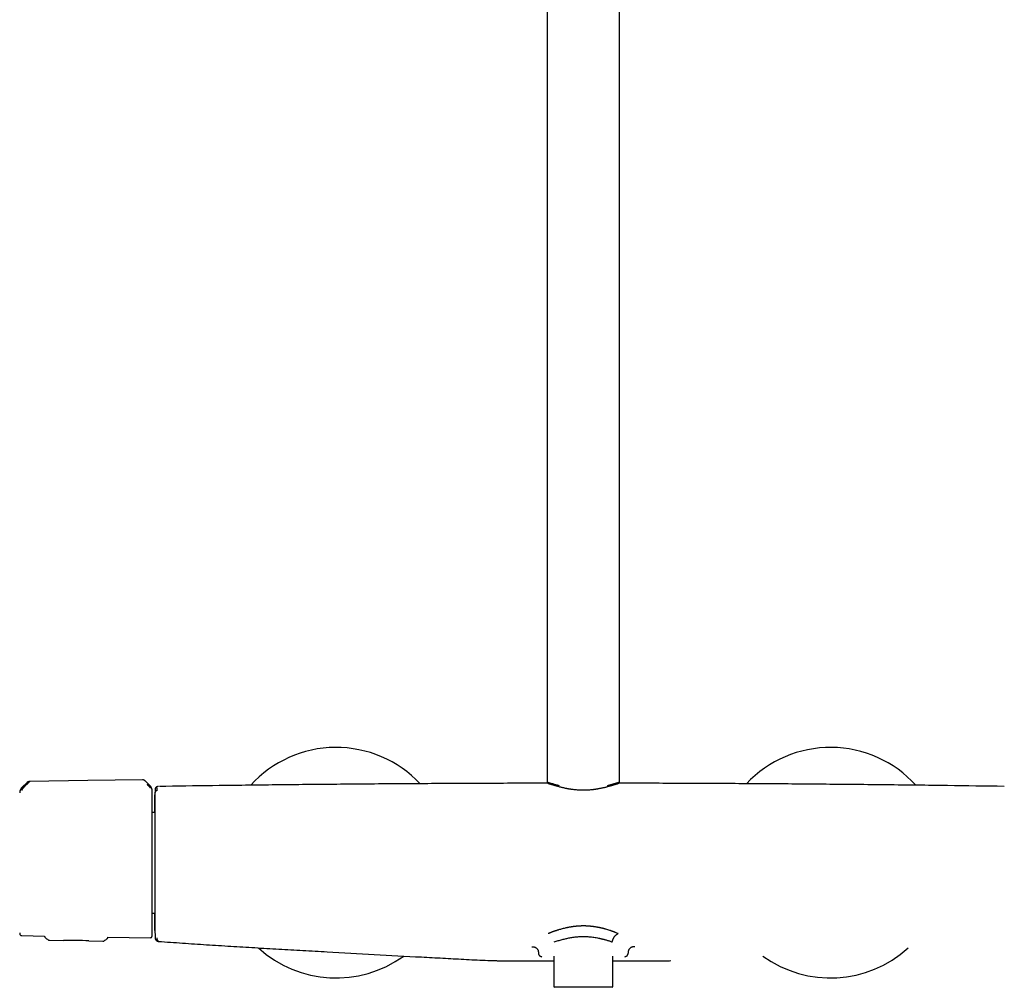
# Model space of a CAD drawing. Header units: millimetres. Extents: x 8 to 1795, y 12 to 2712.
# Tile 14 of 24: x 741 to 1040, y 1474 to 1768. Entities that reach past the tile are written whole.
import ezdxf

# ---------------------------------------------------------------- set-up
doc = ezdxf.new("R2010")
doc.units = ezdxf.units.MM

msp = doc.modelspace()

# ---------------------------------------------------------------- linework, layer by layer
at = {"color": 7, "linetype": 'Continuous', "lineweight": 30}
for p, q in [((901.47, 2018.04), (901.47, 1536.15)), ((923.37, 1536.15), (923.37, 2018.04)), ((743.61, 1536.02), (743.56, 1535.98)), ((744.36, 1536.29), (744.36, 1536.29)), ((779.57, 1536.36), (779.5, 1536.43)), ((780.87, 1535.08), (779.56, 1536.37)), ((779.56, 1536.37), (779.56, 1536.36)), ((743.52, 1535.94), (742.11, 1534.54)), ((742.12, 1534.54), (742.12, 1534.53)), ((742.8, 1534.73), (742.95, 1534.88)), ((743.51, 1535.94), (743.51, 1535.93)), ((743.52, 1535.94), (743.51, 1535.94)), ((781.59, 1533.38), (781.59, 1533.39)), ((782.47, 1533.92), (782.43, 1532.21)), ((782.47, 1534.01), (782.47, 1534.01)), ((782.98, 1533.48), (783.03, 1533.48)), ((783.47, 1534.78), (783.28, 1534.76)), ((919.61, 1534.72), (919.59, 1534.72)), ((782.4, 1526.91), (781.59, 1526.91)), ((781.59, 1496.32), (782.39, 1496.32)), ((742.01, 1489.48), (748.93, 1489.37)), ((748.93, 1489.37), (748.93, 1489.32)), ((748.93, 1489.32), (748.93, 1489.26)), ((748.93, 1489.32), (748.93, 1489.32)), ((767.93, 1488.59), (767.97, 1488.63)), ((768.14, 1489.07), (768.13, 1488.98)), ((768.13, 1488.98), (768.13, 1489)), ((768.14, 1489.07), (781.1, 1488.87)), ((782.43, 1491.02), (782.47, 1489.34)), ((782.47, 1489.11), (782.48, 1489.07)), ((750.43, 1488.07), (754.66, 1488.06)), ((750.43, 1488.07), (750.43, 1488.07)), ((762.36, 1487.93), (766.59, 1487.79)), ((766.59, 1487.79), (766.6, 1487.79)), ((783.35, 1487.76), (783.48, 1487.74)), ((899.68, 1483), (899.81, 1483.14)), ((903.44, 1483.25), (903.44, 1473.99)), ((921.4, 1473.99), (921.4, 1483.25)), ((925.02, 1483.14), (925.15, 1483)), ((903.44, 1473.99), (903.64, 1473.79)), ((903.44, 1473.99), (921.4, 1473.99)), ((921.2, 1473.79), (903.64, 1473.79)), ((921.2, 1473.79), (921.4, 1473.99))]:
    msp.add_line(p, q, dxfattribs=at)
at = {"color": 7, "linetype": 'Continuous', "lineweight": 30, "flags": 128}
for points in [[(778.62, 1536.81), (762.02, 1536.55), (744.36, 1536.29)], [(782.47, 1533.92), (782.47, 1533.89), (782.47, 1533.85), (782.47, 1533.8), (782.47, 1533.74), (782.47, 1533.65), (782.47, 1533.61), (782.47, 1533.58), (782.47, 1533.54), (782.47, 1533.49), (782.47, 1533.45), (782.47, 1533.4), (782.47, 1533.34), (782.47, 1533.28), (782.47, 1533.22), (782.47, 1533.15), (782.47, 1533.08), (782.47, 1533), (782.47, 1533), (782.47, 1532.99), (782.47, 1532.99), (782.47, 1532.99), (782.47, 1532.99), (782.47, 1532.99), (782.47, 1532.99), (782.47, 1532.99), (782.47, 1532.99), (782.47, 1532.99)], [(782.43, 1532.21), (782.43, 1532.21), (782.43, 1532.2), (782.43, 1532.2), (782.43, 1532.2), (782.43, 1532.19), (782.43, 1532.19), (782.43, 1532.17), (782.43, 1532.15), (782.43, 1532.12), (782.43, 1532.09), (782.43, 1532.07), (782.43, 1532.06), (782.43, 1532.04), (782.43, 1532.03), (782.43, 1531.92), (782.43, 1531.8), (782.43, 1531.66), (782.43, 1531.5), (782.43, 1531.32), (782.43, 1531), (782.43, 1530.82), (782.43, 1530.73), (782.43, 1530.71), (782.43, 1530.7), (782.43, 1530.7), (782.43, 1530.7), (782.43, 1530.7), (782.43, 1530.7), (782.43, 1530.7), (782.43, 1530.7), (782.43, 1530.68), (782.43, 1530.64), (782.43, 1530.59), (782.43, 1530.52), (782.43, 1530.43), (782.43, 1530.33), (782.43, 1530.21), (782.43, 1530.08), (782.43, 1529.92), (782.43, 1529.73), (782.43, 1529.6), (782.43, 1529.51), (782.43, 1529.44), (782.43, 1529.36), (782.43, 1529.29), (782.43, 1529.21), (782.43, 1528.92), (782.43, 1528.61), (782.43, 1528.27), (782.43, 1528.05), (782.43, 1527.82), (782.43, 1527.58), (782.43, 1527.34), (782.43, 1527.04), (782.43, 1526.76), (782.43, 1526.51), (782.43, 1526.29), (782.43, 1526.09), (782.43, 1525.92), (782.43, 1525.7), (782.43, 1525.45), (782.43, 1525.19), (782.43, 1524.9), (782.43, 1524.59), (782.43, 1524.29), (782.43, 1523.49), (782.43, 1522.66), (782.43, 1522.16), (782.43, 1521.64), (782.43, 1521.19), (782.43, 1520.7), (782.43, 1520.18), (782.43, 1519.62), (782.43, 1519.39), (782.43, 1519.15), (782.43, 1518.91), (782.43, 1518.66), (782.43, 1518.41), (782.43, 1518.25), (782.43, 1517.97), (782.43, 1517.67), (782.43, 1517.35), (782.43, 1516.88), (782.43, 1516.36), (782.43, 1515.8), (782.43, 1515.19), (782.43, 1514.68), (782.43, 1514.19), (782.43, 1513.73), (782.43, 1513.3), (782.43, 1512.9), (782.43, 1512.49), (782.43, 1512.13), (782.43, 1512.04), (782.43, 1511.95), (782.43, 1511.87), (782.43, 1511.78), (782.43, 1511.71), (782.43, 1511.63), (782.43, 1510.73), (782.43, 1509.84), (782.43, 1508.95), (782.43, 1508.07), (782.43, 1507.19), (782.43, 1506.84), (782.43, 1506.49), (782.43, 1506.15), (782.43, 1505.81), (782.43, 1505.47), (782.43, 1505.4), (782.43, 1505.33), (782.43, 1505.26), (782.43, 1505.19), (782.43, 1505.12), (782.43, 1505.11), (782.43, 1505.08), (782.43, 1505.02), (782.43, 1504.92), (782.43, 1504.77), (782.43, 1504.57), (782.43, 1504.33), (782.43, 1504.05), (782.43, 1503.72), (782.43, 1503.58), (782.43, 1503.43), (782.43, 1503.28), (782.43, 1503.12), (782.43, 1502.96), (782.43, 1502.88), (782.43, 1501.98), (782.43, 1501.19), (782.43, 1500.41), (782.43, 1499.71), (782.43, 1499.03), (782.43, 1498.36), (782.43, 1497.71), (782.43, 1497.07), (782.43, 1497.03), (782.43, 1496.98), (782.43, 1496.93), (782.43, 1496.88), (782.43, 1496.82), (782.43, 1496.76), (782.43, 1496.7), (782.43, 1496.51), (782.43, 1496.3), (782.43, 1496.13), (782.43, 1495.95), (782.43, 1495.77), (782.43, 1495.58), (782.43, 1495.43), (782.43, 1495.11), (782.43, 1494.82), (782.43, 1494.57), (782.43, 1494.34), (782.43, 1494.19), (782.43, 1494.04), (782.43, 1493.87), (782.43, 1493.69), (782.43, 1493.5), (782.43, 1493.31), (782.43, 1493.11), (782.43, 1492.91), (782.43, 1492.74), (782.43, 1492.6), (782.43, 1492.48), (782.43, 1492.38), (782.43, 1492.29), (782.43, 1492.2), (782.43, 1492.09), (782.43, 1491.98), (782.43, 1491.89), (782.43, 1491.8), (782.43, 1491.71), (782.43, 1491.63), (782.43, 1491.54), (782.43, 1491.47), (782.43, 1491.41), (782.43, 1491.39), (782.43, 1491.37), (782.43, 1491.36), (782.43, 1491.34), (782.43, 1491.33), (782.43, 1491.3), (782.43, 1491.26), (782.43, 1491.21), (782.43, 1491.17), (782.43, 1491.12), (782.43, 1491.09), (782.43, 1491.05), (782.43, 1491.03), (782.43, 1491.02)]]:
    msp.add_lwpolyline(points, dxfattribs=at)
at = {"color": 7, "linetype": 'Continuous', "lineweight": 30}
for centre, radius, start, end in [((837.42, 1511.64), 35, 43.2439, 137.7746), ((987.42, 1511.64), 35, 42.2277, 136.753), ((743.85, 1490.43), 2.48, 181.2169, 190.5381), ((754.15, 1238.06), 250, 88.1172, 89.8829), ((837.42, 1511.64), 35, 227.6396, 305.9151), ((987.42, 1511.64), 35, 234.085, 312.3604)]:
    msp.add_arc(centre, radius, start, end, dxfattribs=at)
for points, knots in [([(744.36, 1536.28), (744.35, 1536.27), (744.33, 1536.25), (744.3, 1536.22), (744.25, 1536.17), (744.19, 1536.12), (744.14, 1536.07), (744.1, 1536.02), (744.05, 1535.97), (743.99, 1535.92), (743.94, 1535.86), (743.87, 1535.8), (743.8, 1535.73), (743.71, 1535.64), (743.64, 1535.56), (743.58, 1535.51), (743.55, 1535.48), (743.52, 1535.45), (743.49, 1535.42), (743.46, 1535.39), (743.43, 1535.36), (743.36, 1535.29), (743.27, 1535.2), (743.16, 1535.09), (743.08, 1535.01), (743.02, 1534.95), (742.99, 1534.92), (742.97, 1534.9), (742.96, 1534.89), (742.95, 1534.88), (742.95, 1534.88), (742.95, 1534.88), (742.95, 1534.88)], [0, 0, 0, 0, 0.051373, 0.105665, 0.163102, 0.223828, 0.260047, 0.297372, 0.335805, 0.375343, 0.415981, 0.457712, 0.500527, 0.55796, 0.625151, 0.641553, 0.65843, 0.675777, 0.69359, 0.711864, 0.730595, 0.749776, 0.826538, 0.888784, 0.93693, 0.964012, 0.983495, 0.995471, 0.998664, 0.999564, 0.99984, 1, 1, 1, 1]), ([(744.36, 1536.29), (744.28, 1536.28), (744.13, 1536.27), (743.91, 1536.21), (743.74, 1536.12), (743.64, 1536.05), (743.61, 1536.02), (743.61, 1536.02)], [0, 0, 0, 0, 0.2750784, 0.5584969, 0.8493863, 0.9982362, 1, 1, 1, 1]), ([(779.48, 1536.45), (779.45, 1536.47), (779.4, 1536.51), (779.33, 1536.57), (779.26, 1536.61), (779.19, 1536.66), (779.09, 1536.71), (778.98, 1536.75), (778.86, 1536.78), (778.75, 1536.8), (778.66, 1536.81), (778.62, 1536.81)], [0, 0, 0, 0, 0.130269, 0.223369, 0.288012, 0.373142, 0.487691, 0.630329, 0.740715, 0.863594, 1, 1, 1, 1]), ([(779.5, 1536.42), (779.44, 1536.47), (779.33, 1536.58), (779.15, 1536.68), (778.99, 1536.74), (778.87, 1536.78), (778.74, 1536.8), (778.66, 1536.8), (778.62, 1536.8)], [0, 0, 0, 0, 0.218248, 0.487083, 0.617311, 0.745462, 0.872554, 1, 1, 1, 1]), ([(901.47, 1536.15), (901.47, 1536.11), (901.48, 1536.03), (901.53, 1535.93), (901.59, 1535.85), (901.65, 1535.8), (901.7, 1535.77), (901.72, 1535.76), (901.74, 1535.75), (901.76, 1535.74), (901.78, 1535.73), (901.83, 1535.71), (901.88, 1535.69), (901.94, 1535.67), (902.01, 1535.65), (902.09, 1535.63), (902.19, 1535.59), (902.31, 1535.56), (902.47, 1535.51), (902.65, 1535.46), (902.87, 1535.4), (903.12, 1535.32), (903.39, 1535.25), (903.68, 1535.16), (904, 1535.06), (904.37, 1534.95), (904.78, 1534.83), (905.08, 1534.75), (905.23, 1534.71)], [0, 0, 0, 0, 0.027194, 0.051421, 0.072418, 0.091699, 0.107197, 0.119265, 0.130521, 0.14223, 0.154392, 0.184866, 0.217896, 0.249566, 0.283222, 0.318831, 0.357441, 0.401797, 0.450487, 0.503541, 0.561015, 0.623002, 0.67797, 0.735887, 0.796928, 0.861249, 0.928944, 1, 1, 1, 1]), ([(901.47, 1536.15), (901.47, 1536.14), (901.47, 1536.13), (901.51, 1536.11), (901.58, 1536.08), (901.68, 1536.05), (901.81, 1536.01), (901.98, 1535.96), (902.15, 1535.9), (902.29, 1535.86), (902.37, 1535.84), (902.47, 1535.81), (902.56, 1535.78), (902.67, 1535.75), (902.78, 1535.72), (902.95, 1535.67), (903.21, 1535.59), (903.59, 1535.49), (904.02, 1535.37), (904.51, 1535.24), (904.87, 1535.15), (905.06, 1535.1)], [0, 0, 0, 0, 0.05376, 0.116015, 0.175366, 0.231818, 0.299237, 0.36855, 0.439774, 0.464194, 0.488833, 0.513692, 0.538771, 0.564071, 0.589592, 0.615334, 0.683876, 0.756607, 0.833534, 0.914664, 1, 1, 1, 1]), ([(919.59, 1534.71), (919.69, 1534.74), (919.89, 1534.79), (920.18, 1534.87), (920.45, 1534.95), (920.7, 1535.02), (920.93, 1535.09), (921.16, 1535.16), (921.36, 1535.22), (921.56, 1535.28), (921.74, 1535.33), (921.91, 1535.38), (922.06, 1535.42), (922.19, 1535.46), (922.3, 1535.5), (922.41, 1535.53), (922.51, 1535.56), (922.61, 1535.59), (922.71, 1535.62), (922.81, 1535.65), (922.89, 1535.68), (922.96, 1535.7), (923.02, 1535.72), (923.06, 1535.74), (923.1, 1535.76), (923.16, 1535.79), (923.21, 1535.83), (923.24, 1535.86), (923.26, 1535.88), (923.29, 1535.91), (923.32, 1535.96), (923.34, 1536.01), (923.36, 1536.07), (923.36, 1536.12), (923.37, 1536.15)], [0, 0, 0, 0, 0.043673, 0.092943, 0.138748, 0.181224, 0.220472, 0.267102, 0.308414, 0.344456, 0.388714, 0.429406, 0.466513, 0.501097, 0.535538, 0.564671, 0.597172, 0.633584, 0.673943, 0.717274, 0.758026, 0.795267, 0.828967, 0.859142, 0.881396, 0.90703, 0.936316, 0.941636, 0.948576, 0.957825, 0.966325, 0.976176, 0.98739, 1, 1, 1, 1]), ([(919.77, 1535.1), (919.95, 1535.14), (920.29, 1535.23), (920.75, 1535.35), (921.08, 1535.44), (921.29, 1535.5), (921.41, 1535.53), (921.53, 1535.57), (921.64, 1535.6), (921.74, 1535.63), (921.84, 1535.66), (922, 1535.7), (922.19, 1535.76), (922.41, 1535.82), (922.61, 1535.88), (922.78, 1535.93), (922.93, 1535.98), (923.06, 1536.02), (923.17, 1536.05), (923.26, 1536.09), (923.33, 1536.11), (923.37, 1536.13), (923.37, 1536.14), (923.37, 1536.15)], [0, 0, 0, 0, 0.079718, 0.155672, 0.227866, 0.251334, 0.274376, 0.296992, 0.319183, 0.340949, 0.36229, 0.383206, 0.441016, 0.497737, 0.553373, 0.607932, 0.66142, 0.713846, 0.765216, 0.828684, 0.895888, 0.966833, 1, 1, 1, 1]), ([(742.1, 1534.54), (742.05, 1534.48), (741.94, 1534.37), (741.8, 1534.18), (741.67, 1533.98), (741.57, 1533.76), (741.49, 1533.54), (741.42, 1533.3), (741.38, 1533.07), (741.38, 1532.91), (741.37, 1532.84)], [0, 0, 0, 0, 0.122985, 0.247681, 0.373545, 0.5, 0.626456, 0.752319, 0.877015, 1, 1, 1, 1]), ([(742.12, 1534.53), (742.11, 1534.52), (742.09, 1534.5), (742.05, 1534.46), (741.98, 1534.39), (741.89, 1534.29), (741.79, 1534.16), (741.7, 1534.02), (741.62, 1533.86), (741.55, 1533.7), (741.5, 1533.54), (741.46, 1533.4), (741.43, 1533.28), (741.42, 1533.2), (741.42, 1533.15), (741.41, 1533.12), (741.41, 1533.11)], [0, 0, 0, 0, 0.0075393, 0.0326022, 0.0741798, 0.1249292, 0.188679, 0.2655647, 0.3319143, 0.4056341, 0.4860449, 0.5739841, 0.669568, 0.7723255, 0.8825374, 1, 1, 1, 1]), ([(742.8, 1534.73), (742.78, 1534.71), (742.73, 1534.66), (742.67, 1534.6), (742.62, 1534.55), (742.57, 1534.5), (742.53, 1534.45), (742.5, 1534.42), (742.44, 1534.35), (742.36, 1534.26), (742.27, 1534.15), (742.19, 1534.05), (742.14, 1533.97), (742.1, 1533.91), (742.08, 1533.86), (742.06, 1533.82), (742.05, 1533.79), (742.04, 1533.75), (742.02, 1533.71), (742.01, 1533.66), (742.01, 1533.63), (742.01, 1533.61), (742.01, 1533.61)], [0, 0, 0, 0, 0.050045, 0.095553, 0.136383, 0.17242, 0.203582, 0.229806, 0.251048, 0.341132, 0.424232, 0.500467, 0.559068, 0.620038, 0.651467, 0.683568, 0.716366, 0.749871, 0.805208, 0.865749, 0.930959, 1, 1, 1, 1]), ([(742.54, 1534.95), (742.54, 1534.95), (742.55, 1534.94), (742.59, 1534.92), (742.62, 1534.9), (742.66, 1534.87), (742.7, 1534.83), (742.75, 1534.78), (742.78, 1534.75), (742.8, 1534.73)], [0, 0, 0, 0, 0.266598, 0.401522, 0.532956, 0.658345, 0.776518, 0.888742, 1, 1, 1, 1]), ([(780.13, 1535.31), (780.14, 1535.33), (780.18, 1535.36), (780.23, 1535.41), (780.27, 1535.45), (780.31, 1535.48), (780.34, 1535.5), (780.38, 1535.53), (780.39, 1535.53), (780.4, 1535.53)], [0, 0, 0, 0, 0.1116996, 0.2243535, 0.3427722, 0.4681768, 0.5994249, 0.7340326, 1, 1, 1, 1]), ([(781.1, 1534.22), (781.1, 1534.23), (781.1, 1534.24), (781.09, 1534.28), (781.07, 1534.32), (781.04, 1534.36), (781.01, 1534.41), (780.97, 1534.45), (780.93, 1534.5), (780.87, 1534.57), (780.8, 1534.64), (780.73, 1534.71), (780.65, 1534.79), (780.57, 1534.87), (780.5, 1534.94), (780.45, 1534.99), (780.42, 1535.02), (780.39, 1535.05), (780.35, 1535.09), (780.31, 1535.13), (780.26, 1535.18), (780.22, 1535.22), (780.18, 1535.26), (780.15, 1535.28), (780.14, 1535.3), (780.13, 1535.31), (780.13, 1535.31), (780.13, 1535.31), (780.13, 1535.31), (780.13, 1535.31), (780.13, 1535.31), (780.13, 1535.31)], [0, 0, 0, 0, 0.069381, 0.134474, 0.194647, 0.249723, 0.286616, 0.328877, 0.376647, 0.440744, 0.499958, 0.554703, 0.614664, 0.6798, 0.750013, 0.76892, 0.790509, 0.814753, 0.841618, 0.871065, 0.903043, 0.937492, 0.964713, 0.984146, 0.995886, 0.998893, 0.999683, 0.9999, 0.999964, 0.999986, 1, 1, 1, 1]), ([(781.49, 1533.94), (781.49, 1533.95), (781.49, 1533.98), (781.48, 1534.03), (781.47, 1534.07), (781.46, 1534.09), (781.46, 1534.12), (781.44, 1534.16), (781.43, 1534.21), (781.41, 1534.27), (781.39, 1534.32), (781.37, 1534.37), (781.35, 1534.41), (781.32, 1534.47), (781.29, 1534.56), (781.2, 1534.7), (781.06, 1534.87), (780.94, 1535), (780.87, 1535.07)], [0, 0, 0, 0, 0.125554, 0.251039, 0.290001, 0.310057, 0.344618, 0.393554, 0.456767, 0.493798, 0.534579, 0.576341, 0.60187, 0.627562, 0.693703, 0.759502, 0.875658, 1, 1, 1, 1]), ([(781.24, 1534.63), (781.23, 1534.65), (781.18, 1534.74), (781.06, 1534.89), (780.94, 1535.02), (780.88, 1535.09)], [0, 0, 0, 0, 0.09379, 0.526659, 1, 1, 1, 1]), ([(781.59, 1533.39), (781.59, 1533.43), (781.59, 1533.5), (781.58, 1533.6), (781.57, 1533.67), (781.57, 1533.72), (781.56, 1533.75), (781.56, 1533.8), (781.54, 1533.88), (781.51, 1534), (781.47, 1534.15), (781.41, 1534.31), (781.35, 1534.44), (781.3, 1534.52), (781.29, 1534.55)], [0, 0, 0, 0, 0.13859, 0.246275, 0.323202, 0.350406, 0.370585, 0.405796, 0.454324, 0.560898, 0.666494, 0.793532, 0.941763, 1, 1, 1, 1]), ([(781.59, 1511.78), (781.59, 1512.07), (781.59, 1512.64), (781.59, 1513.5), (781.59, 1514.36), (781.59, 1515.24), (781.59, 1516.05), (781.59, 1516.81), (781.59, 1517.51), (781.59, 1518.2), (781.59, 1518.89), (781.59, 1519.65), (781.59, 1520.46), (781.59, 1521.32), (781.59, 1522.17), (781.59, 1523.01), (781.59, 1523.82), (781.59, 1524.6), (781.59, 1525.36), (781.59, 1526.1), (781.59, 1526.81), (781.59, 1527.49), (781.59, 1528.15), (781.59, 1528.77), (781.59, 1529.36), (781.59, 1529.87), (781.59, 1530.31), (781.59, 1530.69), (781.59, 1531.04), (781.59, 1531.37), (781.59, 1531.7), (781.59, 1532.02), (781.59, 1532.33), (781.59, 1532.6), (781.59, 1532.82), (781.59, 1533.01), (781.59, 1533.16), (781.59, 1533.27), (781.59, 1533.35), (781.59, 1533.37), (781.59, 1533.38)], [0, 0, 0, 0, 0.025584, 0.05117, 0.077404, 0.103828, 0.130677, 0.152041, 0.173419, 0.195242, 0.217142, 0.23906, 0.267512, 0.29597, 0.324782, 0.353689, 0.382787, 0.411491, 0.440267, 0.469148, 0.498049, 0.527491, 0.556939, 0.586301, 0.615625, 0.644825, 0.667655, 0.690501, 0.713078, 0.735595, 0.75813, 0.786264, 0.814404, 0.842056, 0.86955, 0.896665, 0.922944, 0.949025, 0.974507, 1, 1, 1, 1]), ([(783.12, 1534.71), (783.11, 1534.71), (783.09, 1534.7), (783.06, 1534.69), (783.03, 1534.68), (783.01, 1534.67), (782.98, 1534.65), (782.96, 1534.64), (782.93, 1534.63), (782.91, 1534.62), (782.89, 1534.61), (782.87, 1534.6), (782.85, 1534.59), (782.83, 1534.58), (782.81, 1534.56), (782.79, 1534.55), (782.76, 1534.53), (782.73, 1534.51), (782.7, 1534.48), (782.66, 1534.44), (782.61, 1534.39), (782.57, 1534.33), (782.53, 1534.27), (782.5, 1534.19), (782.48, 1534.1), (782.47, 1534.05), (782.47, 1534.02)], [0, 0, 0, 0, 0.038667, 0.082882, 0.125283, 0.165869, 0.204641, 0.241597, 0.276738, 0.310064, 0.338443, 0.365447, 0.392839, 0.421309, 0.450854, 0.481475, 0.513173, 0.559357, 0.607648, 0.658046, 0.710548, 0.765154, 0.820831, 0.878533, 0.938257, 1, 1, 1, 1]), ([(782.47, 1534.05), (782.47, 1534.05), (782.47, 1534.04), (782.47, 1534.03), (782.47, 1533.98), (782.47, 1533.96)], [0, 0, 0, 0, 0.333263, 0.666582, 1, 1, 1, 1]), ([(782.98, 1533.48), (782.95, 1533.48), (782.88, 1533.48), (782.79, 1533.45), (782.7, 1533.4), (782.62, 1533.34), (782.55, 1533.26), (782.5, 1533.17), (782.47, 1533.08), (782.47, 1533.02), (782.47, 1532.99)], [0, 0, 0, 0, 0.116925, 0.240508, 0.368965, 0.500005, 0.631045, 0.7595, 0.88308, 1, 1, 1, 1]), ([(782.98, 1534.42), (782.98, 1534.41), (782.98, 1534.39), (782.98, 1534.35), (782.98, 1534.3), (782.98, 1534.23), (782.98, 1534.16), (782.98, 1534.06), (782.98, 1533.91), (782.98, 1533.72), (782.98, 1533.56), (782.98, 1533.48)], [0, 0, 0, 0, 0.109932, 0.213734, 0.312257, 0.406498, 0.497527, 0.586403, 0.724001, 0.861491, 1, 1, 1, 1]), ([(783.47, 1534.78), (783.41, 1534.78), (783.29, 1534.77), (783.18, 1534.73), (783.12, 1534.71)], [0, 0, 0, 0, 0.5104299, 1, 1, 1, 1]), ([(785.75, 1534.82), (785.53, 1534.81), (785.04, 1534.81), (784.4, 1534.8), (783.96, 1534.79), (783.8, 1534.79)], [0, 0, 0, 0, 0.332499, 0.753322, 1, 1, 1, 1]), ([(901.73, 1535.75), (899.15, 1535.75), (890.43, 1535.75), (875.57, 1535.69), (857.15, 1535.59), (838.73, 1535.45), (820.31, 1535.27), (802.65, 1535.06), (791.13, 1534.89), (785.75, 1534.81)], [0, 0, 0, 0, 0.0667068, 0.225525, 0.3843424, 0.5431584, 0.7019736, 0.8607912, 1, 1, 1, 1]), ([(905.23, 1534.71), (905.33, 1534.69), (905.54, 1534.63), (905.88, 1534.55), (906.23, 1534.47), (906.56, 1534.39), (906.88, 1534.32), (907.18, 1534.26), (907.45, 1534.21), (907.71, 1534.16), (907.93, 1534.12), (908.15, 1534.08), (908.35, 1534.05), (908.56, 1534.02), (908.77, 1533.99), (909.11, 1533.94), (909.59, 1533.88), (910.22, 1533.82), (910.86, 1533.77), (911.51, 1533.74), (912.16, 1533.73), (912.81, 1533.73), (913.47, 1533.75), (914.11, 1533.78), (914.72, 1533.83), (915.18, 1533.88), (915.5, 1533.91), (915.69, 1533.94), (915.89, 1533.97), (916.12, 1534), (916.37, 1534.03), (916.66, 1534.08), (916.96, 1534.13), (917.3, 1534.19), (917.66, 1534.26), (918.03, 1534.34), (918.43, 1534.43), (918.84, 1534.52), (919.24, 1534.62), (919.49, 1534.68), (919.61, 1534.71)], [0, 0, 0, 0, 0.025696, 0.055374, 0.083066, 0.108799, 0.132591, 0.154454, 0.174393, 0.192411, 0.208506, 0.222787, 0.236733, 0.2508, 0.264963, 0.279213, 0.319581, 0.360575, 0.401643, 0.44271, 0.483814, 0.524986, 0.566163, 0.607235, 0.646707, 0.684058, 0.696883, 0.709436, 0.722529, 0.737693, 0.754956, 0.774332, 0.795834, 0.819465, 0.845229, 0.873127, 0.903158, 0.935319, 0.969605, 1, 1, 1, 1]), ([(1040.2, 1534.8), (1034.45, 1534.88), (1022.56, 1535.06), (1004.52, 1535.27), (986.1, 1535.45), (967.68, 1535.59), (949.26, 1535.69), (934.4, 1535.75), (925.67, 1535.75), (923.09, 1535.75)], [0, 0, 0, 0, 0.1473634, 0.3046589, 0.4619561, 0.6192553, 0.7765538, 0.9338503, 1, 1, 1, 1]), ([(782.34, 1526.91), (782.34, 1527.04), (782.34, 1527.38), (782.35, 1527.91), (782.36, 1528.48), (782.37, 1529.02), (782.38, 1529.52), (782.39, 1529.98), (782.39, 1530.39), (782.4, 1530.77), (782.41, 1531.1), (782.41, 1531.39), (782.42, 1531.64), (782.42, 1531.85), (782.43, 1532.01), (782.43, 1532.12), (782.43, 1532.19), (782.43, 1532.2), (782.43, 1532.21)], [0, 0, 0, 0, 0.038319, 0.102353, 0.166437, 0.230606, 0.294566, 0.358422, 0.422318, 0.48638, 0.550388, 0.614342, 0.678384, 0.742709, 0.807253, 0.871553, 0.935754, 1, 1, 1, 1]), ([(781.59, 1489.84), (781.59, 1489.85), (781.59, 1489.86), (781.59, 1489.92), (781.59, 1490.02), (781.59, 1490.15), (781.59, 1490.32), (781.59, 1490.5), (781.59, 1490.69), (781.59, 1490.91), (781.59, 1491.16), (781.59, 1491.44), (781.59, 1491.77), (781.59, 1492.15), (781.59, 1492.56), (781.59, 1493), (781.59, 1493.48), (781.59, 1493.99), (781.59, 1494.53), (781.59, 1495.1), (781.59, 1495.7), (781.59, 1496.33), (781.59, 1496.99), (781.59, 1497.67), (781.59, 1498.37), (781.59, 1499.09), (781.59, 1499.83), (781.59, 1500.59), (781.59, 1501.36), (781.59, 1502.15), (781.59, 1502.94), (781.59, 1503.78), (781.59, 1504.65), (781.59, 1505.56), (781.59, 1506.47), (781.59, 1507.38), (781.59, 1508.29), (781.59, 1509.18), (781.59, 1510.05), (781.59, 1510.92), (781.59, 1511.49), (781.59, 1511.78)], [0, 0, 0, 0, 0.025655, 0.051318, 0.077645, 0.104165, 0.131122, 0.152575, 0.174043, 0.195965, 0.217964, 0.239981, 0.265503, 0.291024, 0.316763, 0.342682, 0.368622, 0.394823, 0.421023, 0.44731, 0.473645, 0.500002, 0.526343, 0.552683, 0.57897, 0.605165, 0.631381, 0.657306, 0.68323, 0.708969, 0.734485, 0.760022, 0.788024, 0.816032, 0.84351, 0.870819, 0.897719, 0.923762, 0.949595, 0.974792, 1, 1, 1, 1]), ([(782.43, 1491.02), (782.43, 1491.03), (782.43, 1491.03), (782.43, 1491.05), (782.43, 1491.09), (782.43, 1491.14), (782.43, 1491.2), (782.42, 1491.29), (782.42, 1491.39), (782.42, 1491.5), (782.42, 1491.57), (782.42, 1491.62), (782.42, 1491.66), (782.42, 1491.7), (782.42, 1491.75), (782.41, 1491.84), (782.41, 1491.99), (782.41, 1492.17), (782.4, 1492.29), (782.4, 1492.35), (782.4, 1492.42), (782.4, 1492.49), (782.4, 1492.58), (782.4, 1492.75), (782.39, 1493.02), (782.39, 1493.3), (782.38, 1493.5), (782.38, 1493.6), (782.38, 1493.71), (782.38, 1493.81), (782.37, 1493.92), (782.37, 1494.08), (782.37, 1494.28), (782.36, 1494.53), (782.36, 1494.79), (782.35, 1495.06), (782.35, 1495.34), (782.35, 1495.62), (782.34, 1495.94), (782.34, 1496.17), (782.34, 1496.32), (782.34, 1496.32)], [0, 0, 0, 0, 0.036105, 0.072198, 0.108305, 0.14445, 0.18066, 0.215184, 0.259452, 0.303727, 0.31533, 0.326937, 0.33855, 0.350169, 0.361795, 0.373428, 0.420575, 0.467705, 0.480053, 0.492405, 0.504761, 0.517123, 0.532274, 0.550663, 0.60571, 0.660656, 0.675042, 0.689428, 0.703818, 0.718211, 0.73261, 0.747016, 0.777461, 0.807922, 0.838414, 0.868953, 0.899554, 0.930233, 0.958127, 0.999633, 1, 1, 1, 1]), ([(923.03, 1490.1), (922.9, 1490.15), (922.64, 1490.25), (922.37, 1490.37), (922.2, 1490.43), (922.16, 1490.45), (922.12, 1490.46), (922.07, 1490.48), (922.03, 1490.5), (921.98, 1490.52), (921.94, 1490.53), (921.9, 1490.55), (921.84, 1490.57), (921.76, 1490.6), (921.64, 1490.64), (921.49, 1490.7), (921.31, 1490.77), (921.08, 1490.85), (920.86, 1490.93), (920.65, 1491), (920.34, 1491.11), (919.89, 1491.25), (919.44, 1491.39), (919.14, 1491.47), (919.01, 1491.51), (918.88, 1491.54), (918.71, 1491.59), (918.57, 1491.62), (918.46, 1491.65), (918.43, 1491.66), (918.4, 1491.67), (918.36, 1491.68), (918.33, 1491.68), (918.29, 1491.69), (918.27, 1491.7), (918.24, 1491.71), (918.2, 1491.72), (918.13, 1491.73), (918.02, 1491.76), (917.89, 1491.79), (917.76, 1491.82), (917.63, 1491.85), (917.48, 1491.88), (917.32, 1491.91), (917.14, 1491.95), (916.96, 1491.99), (916.8, 1492.02), (916.58, 1492.05), (916.31, 1492.1), (915.97, 1492.16), (915.65, 1492.2), (915.37, 1492.24), (915.08, 1492.27), (914.83, 1492.3), (914.61, 1492.32), (914.41, 1492.34), (914.21, 1492.36), (913.99, 1492.37), (913.76, 1492.39), (913.52, 1492.4), (913.27, 1492.41), (913.02, 1492.42), (912.78, 1492.42), (912.58, 1492.42), (912.43, 1492.42), (912.3, 1492.42), (912.17, 1492.42), (912.02, 1492.42), (911.84, 1492.42), (911.65, 1492.41), (911.43, 1492.4), (911.2, 1492.39), (910.96, 1492.38), (910.79, 1492.37), (910.69, 1492.36), (910.62, 1492.35), (910.56, 1492.35), (910.48, 1492.34), (910.39, 1492.33), (910.26, 1492.32), (910.1, 1492.3), (909.89, 1492.28), (909.72, 1492.26), (909.57, 1492.24), (909.47, 1492.23), (909.37, 1492.22), (909.26, 1492.2), (909.15, 1492.19), (909.08, 1492.18), (909.02, 1492.17), (908.95, 1492.16), (908.84, 1492.14), (908.7, 1492.12), (908.53, 1492.09), (908.33, 1492.06), (908.09, 1492.01), (907.81, 1491.96), (907.57, 1491.91), (907.41, 1491.88), (907.33, 1491.86), (907.27, 1491.85), (907.21, 1491.83), (906.99, 1491.79), (906.59, 1491.69), (906.03, 1491.55), (905.48, 1491.4), (905.07, 1491.28), (904.81, 1491.2), (904.69, 1491.16), (904.58, 1491.13), (904.46, 1491.09), (904.32, 1491.05), (904.15, 1490.99), (903.96, 1490.93), (903.78, 1490.87), (903.64, 1490.82), (903.54, 1490.78), (903.45, 1490.75), (903.35, 1490.71), (903.26, 1490.68), (903.17, 1490.65), (903.07, 1490.61), (902.98, 1490.58), (902.88, 1490.54), (902.78, 1490.5), (902.7, 1490.47), (902.64, 1490.45), (902.59, 1490.43), (902.52, 1490.4), (902.43, 1490.36), (902.32, 1490.32), (902.22, 1490.28), (902.1, 1490.23), (901.96, 1490.17), (901.86, 1490.12), (901.81, 1490.1)], [0, 0, 0, 0, 0.022243, 0.044613, 0.047075, 0.049538, 0.051999, 0.054461, 0.056921, 0.059382, 0.061841, 0.06377, 0.066632, 0.070792, 0.07724, 0.085431, 0.095363, 0.107036, 0.120453, 0.130646, 0.139014, 0.168346, 0.197945, 0.204518, 0.2111, 0.217208, 0.223217, 0.235291, 0.236766, 0.238266, 0.23979, 0.241338, 0.242911, 0.244509, 0.246131, 0.246789, 0.248601, 0.251405, 0.256693, 0.263762, 0.268999, 0.274919, 0.281527, 0.28883, 0.29683, 0.305532, 0.312838, 0.318101, 0.33418, 0.349542, 0.362637, 0.374954, 0.386536, 0.399335, 0.407193, 0.415446, 0.424092, 0.43313, 0.44353, 0.453913, 0.463438, 0.475134, 0.485213, 0.49368, 0.500541, 0.504834, 0.510166, 0.516535, 0.523937, 0.532369, 0.540686, 0.551816, 0.561839, 0.570759, 0.573366, 0.575783, 0.57867, 0.582028, 0.585854, 0.590149, 0.597843, 0.606692, 0.616692, 0.62089, 0.625261, 0.629806, 0.634525, 0.639416, 0.643113, 0.643914, 0.647295, 0.652402, 0.65842, 0.665811, 0.674574, 0.684706, 0.697675, 0.712353, 0.716764, 0.719558, 0.722352, 0.725145, 0.727938, 0.752846, 0.779688, 0.805877, 0.831653, 0.839232, 0.844586, 0.849355, 0.855362, 0.862602, 0.871072, 0.880767, 0.89168, 0.898113, 0.903048, 0.907979, 0.912905, 0.917827, 0.922745, 0.927657, 0.933056, 0.938449, 0.943835, 0.949216, 0.951328, 0.954183, 0.958178, 0.96331, 0.96957, 0.976273, 0.980834, 0.990897, 1, 1, 1, 1]), ([(741.41, 1489.98), (741.43, 1489.93), (741.45, 1489.83), (741.54, 1489.7), (741.65, 1489.59), (741.77, 1489.52), (741.89, 1489.49), (741.97, 1489.48), (742.01, 1489.48)], [0, 0, 0, 0, 0.1785638, 0.3677159, 0.5616327, 0.7130869, 0.8600931, 1, 1, 1, 1]), ([(748.93, 1489.26), (748.94, 1489.24), (748.94, 1489.19), (748.96, 1489.12), (748.99, 1489.08), (749, 1489.07)], [0, 0, 0, 0, 0.2574054, 0.805383, 1, 1, 1, 1]), ([(749, 1489.07), (749.01, 1489.04), (749.04, 1488.99), (749.09, 1488.95), (749.12, 1488.92)], [0, 0, 0, 0, 0.454079, 1, 1, 1, 1]), ([(749.12, 1488.92), (749.12, 1488.92), (749.12, 1488.92), (749.12, 1488.93), (749.12, 1488.93)], [0, 0, 0, 0, 0.500001, 1, 1, 1, 1]), ([(749.12, 1488.92), (749.26, 1488.8), (749.55, 1488.57), (749.85, 1488.34), (749.99, 1488.22)], [0, 0, 0, 0, 0.509729, 1, 1, 1, 1]), ([(749.99, 1488.23), (750.02, 1488.2), (750.08, 1488.16), (750.19, 1488.11), (750.31, 1488.08), (750.38, 1488.07), (750.42, 1488.07)], [0, 0, 0, 0, 0.241258, 0.489435, 0.74427, 1, 1, 1, 1]), ([(767.04, 1487.93), (767.18, 1488.04), (767.48, 1488.26), (767.78, 1488.48), (767.93, 1488.59)], [0, 0, 0, 0, 0.489878, 1, 1, 1, 1]), ([(767.93, 1488.6), (767.96, 1488.62), (768.02, 1488.67), (768.08, 1488.76), (768.12, 1488.87), (768.13, 1488.95), (768.13, 1488.98)], [0, 0, 0, 0, 0.246772, 0.5, 0.753228, 1, 1, 1, 1]), ([(781.1, 1488.87), (781.14, 1488.88), (781.2, 1488.88), (781.29, 1488.91), (781.38, 1488.97), (781.45, 1489.06), (781.48, 1489.13), (781.49, 1489.16)], [0, 0, 0, 0, 0.180173, 0.369594, 0.562929, 0.787408, 1, 1, 1, 1]), ([(781.49, 1489.16), (781.51, 1489.22), (781.54, 1489.34), (781.57, 1489.52), (781.59, 1489.69), (781.59, 1489.79), (781.59, 1489.84)], [0, 0, 0, 0, 0.2648338, 0.5157508, 0.758652, 1, 1, 1, 1]), ([(782.47, 1489.34), (782.47, 1489.33), (782.47, 1489.31), (782.47, 1489.29), (782.47, 1489.27), (782.47, 1489.25), (782.47, 1489.23), (782.47, 1489.21), (782.47, 1489.2), (782.47, 1489.18), (782.47, 1489.16), (782.47, 1489.15), (782.47, 1489.13), (782.47, 1489.12), (782.47, 1489.11)], [0, 0, 0, 0, 0.06552, 0.132496, 0.20093, 0.270822, 0.342175, 0.414989, 0.489265, 0.552866, 0.654846, 0.76336, 0.878411, 1, 1, 1, 1]), ([(782.47, 1489.07), (782.47, 1489.06), (782.48, 1489.02), (782.48, 1488.98), (782.48, 1488.94), (782.48, 1488.91), (782.48, 1488.88), (782.48, 1488.85), (782.48, 1488.82), (782.48, 1488.8), (782.48, 1488.78), (782.48, 1488.77), (782.48, 1488.75), (782.48, 1488.74), (782.48, 1488.73), (782.48, 1488.72), (782.48, 1488.71), (782.48, 1488.71), (782.48, 1488.71), (782.49, 1488.7), (782.49, 1488.7)], [0, 0, 0, 0, 0.064082, 0.132557, 0.199451, 0.264791, 0.32856, 0.389649, 0.449199, 0.507206, 0.563666, 0.619562, 0.673861, 0.726574, 0.777704, 0.827249, 0.874365, 0.91995, 0.964003, 1, 1, 1, 1]), ([(782.49, 1488.7), (782.49, 1488.67), (782.5, 1488.58), (782.55, 1488.42), (782.64, 1488.23), (782.77, 1488.07), (782.93, 1487.93), (783.11, 1487.83), (783.29, 1487.76), (783.42, 1487.75), (783.48, 1487.74)], [0, 0, 0, 0, 0.063235, 0.194976, 0.330845, 0.469042, 0.607256, 0.743173, 0.874993, 1, 1, 1, 1]), ([(782.98, 1488.83), (782.98, 1488.79), (782.98, 1488.72), (782.98, 1488.64), (782.98, 1488.61), (782.98, 1488.59)], [0, 0, 0, 0, 0.333903, 0.66734, 1, 1, 1, 1]), ([(782.98, 1488.59), (783, 1488.53), (783.02, 1488.41), (783.1, 1488.24), (783.2, 1488.07), (783.32, 1487.91), (783.43, 1487.8), (783.48, 1487.74)], [0, 0, 0, 0, 0.202392, 0.403568, 0.603548, 0.802352, 1, 1, 1, 1]), ([(903.63, 1487.58), (903.82, 1487.64), (904.2, 1487.78), (904.8, 1487.97), (905.39, 1488.14), (905.99, 1488.31), (906.58, 1488.46), (907.17, 1488.6), (907.76, 1488.72), (908.36, 1488.84), (908.98, 1488.94), (909.6, 1489.04), (910.21, 1489.11), (910.8, 1489.17), (911.36, 1489.22), (911.9, 1489.24), (912.33, 1489.25), (912.65, 1489.25), (912.87, 1489.24), (913.1, 1489.24), (913.34, 1489.23), (913.57, 1489.22), (913.92, 1489.19), (914.38, 1489.15), (914.99, 1489.09), (915.66, 1489), (916.36, 1488.88), (916.86, 1488.79), (917.14, 1488.73), (917.22, 1488.71), (917.3, 1488.69), (917.38, 1488.67), (917.47, 1488.66), (917.55, 1488.64), (917.69, 1488.6), (917.89, 1488.56), (918.16, 1488.49), (918.47, 1488.41), (918.81, 1488.32), (919.17, 1488.22), (919.55, 1488.11), (919.95, 1487.99), (920.36, 1487.86), (920.79, 1487.72), (921.06, 1487.62), (921.21, 1487.57)], [0, 0, 0, 0, 0.039821, 0.078472, 0.115958, 0.152282, 0.18745, 0.221467, 0.254339, 0.286071, 0.32095, 0.354362, 0.386321, 0.416842, 0.445943, 0.473645, 0.499971, 0.511518, 0.523198, 0.53501, 0.546957, 0.55904, 0.571261, 0.60062, 0.630771, 0.667719, 0.705839, 0.745155, 0.74941, 0.753775, 0.75825, 0.762835, 0.767529, 0.772333, 0.777248, 0.791329, 0.806242, 0.825081, 0.8451, 0.866301, 0.890326, 0.915709, 0.942448, 0.970545, 1, 1, 1, 1]), ([(921.21, 1487.57), (921.21, 1487.57), (921.21, 1487.58), (921.21, 1487.6), (921.22, 1487.63), (921.23, 1487.68), (921.24, 1487.72), (921.25, 1487.75), (921.26, 1487.78), (921.27, 1487.82), (921.27, 1487.86), (921.29, 1487.9), (921.3, 1487.94), (921.33, 1488.05), (921.38, 1488.22), (921.46, 1488.44), (921.55, 1488.62), (921.62, 1488.75), (921.67, 1488.85), (921.73, 1488.94), (921.79, 1489.03), (921.85, 1489.12), (921.91, 1489.2), (921.98, 1489.29), (922.06, 1489.39), (922.13, 1489.48), (922.21, 1489.56), (922.29, 1489.63), (922.37, 1489.71), (922.46, 1489.78), (922.57, 1489.86), (922.71, 1489.95), (922.86, 1490.03), (922.97, 1490.08), (923.03, 1490.1)], [0, 0, 0, 0, 0.0014553, 0.0037113, 0.0154118, 0.0346313, 0.0427385, 0.0517135, 0.0615711, 0.0723299, 0.0840122, 0.0966445, 0.1102578, 0.1248872, 0.1922, 0.259668, 0.3267041, 0.3597749, 0.3923646, 0.4243414, 0.4555816, 0.4859728, 0.5154177, 0.5521863, 0.5887225, 0.6248777, 0.6605177, 0.695528, 0.7298179, 0.763325, 0.8106955, 0.8664017, 0.9295073, 1, 1, 1, 1]), ([(766.6, 1487.79), (766.64, 1487.79), (766.71, 1487.79), (766.83, 1487.82), (766.94, 1487.86), (767.01, 1487.91), (767.04, 1487.93)], [0, 0, 0, 0, 0.259442, 0.513212, 0.759452, 1, 1, 1, 1]), ([(783.48, 1487.75), (783.48, 1487.75), (783.48, 1487.74), (783.48, 1487.74), (783.48, 1487.74)], [0, 0, 0, 0, 0.074959, 1, 1, 1, 1]), ([(783.48, 1487.74), (785.92, 1487.57), (790.79, 1487.22), (798.1, 1486.74), (805.41, 1486.28), (812.72, 1485.84), (820.03, 1485.4), (827.35, 1484.98), (837, 1484.44), (848.99, 1483.78), (859.62, 1483.2), (866.54, 1482.83), (869.76, 1482.66), (872.98, 1482.49), (876.2, 1482.31), (879.42, 1482.14), (882.64, 1482), (884.79, 1481.93), (885.87, 1481.9)], [0, 0, 0, 0, 0.0714395, 0.1428673, 0.2142893, 0.2857104, 0.3571312, 0.428551, 0.4999692, 0.6399432, 0.7799138, 0.8113355, 0.8427571, 0.8741786, 0.9056056, 0.9370473, 0.9685093, 1, 1, 1, 1]), ([(896.8, 1486.11), (896.89, 1486.11), (897.08, 1486.11), (897.35, 1486.08), (897.59, 1486.03), (897.8, 1485.95), (897.98, 1485.86), (898.15, 1485.74), (898.3, 1485.61), (898.43, 1485.46), (898.55, 1485.3), (898.65, 1485.12), (898.73, 1484.91), (898.78, 1484.67), (898.8, 1484.4), (898.81, 1484.23), (898.81, 1484.14)], [0, 0, 0, 0, 0.083958, 0.167762, 0.250727, 0.312563, 0.374686, 0.437218, 0.49982, 0.562416, 0.624943, 0.687387, 0.749825, 0.833033, 0.916346, 1, 1, 1, 1]), ([(928.03, 1486.11), (927.94, 1486.11), (927.77, 1486.11), (927.51, 1486.09), (927.26, 1486.04), (927.05, 1485.96), (926.87, 1485.86), (926.7, 1485.75), (926.54, 1485.61), (926.4, 1485.45), (926.28, 1485.28), (926.18, 1485.1), (926.1, 1484.89), (926.05, 1484.66), (926.03, 1484.39), (926.03, 1484.22), (926.03, 1484.14)], [0, 0, 0, 0, 0.08058, 0.16188, 0.244358, 0.307209, 0.370895, 0.435258, 0.499998, 0.564739, 0.629102, 0.692789, 0.755641, 0.838121, 0.919421, 1, 1, 1, 1]), ([(898.81, 1484.14), (898.81, 1484.09), (898.81, 1484.01), (898.84, 1483.89), (898.88, 1483.77), (898.93, 1483.67), (898.99, 1483.57), (899.07, 1483.46), (899.19, 1483.34), (899.36, 1483.24), (899.52, 1483.18), (899.67, 1483.14), (899.77, 1483.14), (899.81, 1483.14)], [0, 0, 0, 0, 0.082482, 0.162294, 0.239438, 0.313915, 0.385726, 0.454873, 0.585017, 0.704572, 0.813563, 0.912023, 1, 1, 1, 1]), ([(925.02, 1483.14), (925.09, 1483.14), (925.22, 1483.15), (925.4, 1483.21), (925.54, 1483.28), (925.62, 1483.33), (925.66, 1483.36), (925.7, 1483.4), (925.74, 1483.44), (925.8, 1483.5), (925.86, 1483.58), (925.91, 1483.68), (925.96, 1483.78), (926, 1483.89), (926.02, 1484.01), (926.02, 1484.09), (926.03, 1484.14)], [0, 0, 0, 0, 0.1207282, 0.2442087, 0.3705154, 0.4025929, 0.4348533, 0.4672973, 0.4999262, 0.5544902, 0.6205623, 0.6981405, 0.7638947, 0.8361236, 0.9148259, 1, 1, 1, 1]), ([(885.87, 1481.89), (886, 1481.89), (886.3, 1481.88), (886.77, 1481.87), (887.3, 1481.86), (887.88, 1481.85), (888.51, 1481.85), (889.16, 1481.84), (889.85, 1481.83), (890.57, 1481.83), (891.33, 1481.83), (892.13, 1481.82), (892.67, 1481.82), (892.95, 1481.82)], [0, 0, 0, 0, 0.0561145, 0.1247796, 0.1999927, 0.2817486, 0.3700429, 0.464873, 0.5602697, 0.6614766, 0.7684968, 0.8813354, 1, 1, 1, 1]), ([(892.95, 1481.82), (893.16, 1481.82), (893.56, 1481.82), (894.15, 1481.82), (894.69, 1481.82), (895.2, 1481.82), (895.66, 1481.82), (896.08, 1481.82), (896.46, 1481.82), (896.79, 1481.81), (897.09, 1481.81), (897.36, 1481.81), (897.93, 1481.81), (898.81, 1481.81), (900.75, 1481.81), (902.3, 1481.81), (903.44, 1481.81)], [0, 0, 0, 0, 0.0594, 0.115069, 0.167008, 0.215216, 0.259693, 0.30044, 0.335441, 0.367127, 0.395495, 0.420729, 0.445335, 0.557272, 0.672473, 1, 1, 1, 1]), ([(921.4, 1481.81), (921.59, 1481.81), (922.08, 1481.81), (922.86, 1481.81), (923.73, 1481.81), (924.57, 1481.81), (925.38, 1481.81), (925.98, 1481.81), (926.41, 1481.81), (926.69, 1481.81), (927, 1481.81), (927.36, 1481.81), (927.75, 1481.81), (928.18, 1481.81), (928.66, 1481.82), (929.21, 1481.82), (929.81, 1481.82), (930.46, 1481.82), (931.16, 1481.82), (931.64, 1481.82), (931.88, 1481.82)], [0, 0, 0, 0, 0.056923, 0.139812, 0.222701, 0.304381, 0.38157, 0.454083, 0.477042, 0.503492, 0.533566, 0.567264, 0.604585, 0.64553, 0.690099, 0.743309, 0.800905, 0.862885, 0.92925, 1, 1, 1, 1]), ([(931.88, 1481.82), (932.03, 1481.82), (932.34, 1481.82), (932.82, 1481.83), (933.35, 1481.83), (933.93, 1481.83), (934.56, 1481.83), (935.21, 1481.84), (935.9, 1481.84), (936.62, 1481.85), (937.38, 1481.86), (938.17, 1481.87), (938.7, 1481.89), (938.97, 1481.89)], [0, 0, 0, 0, 0.061897, 0.130359, 0.205392, 0.286998, 0.375185, 0.469961, 0.565368, 0.666656, 0.773842, 0.886947, 1, 1, 1, 1]), ([(931.88, 1481.82), (931.88, 1481.82), (931.88, 1481.81), (931.88, 1481.82), (931.88, 1481.83)], [0, 0, 0, 0, 0.253583, 1, 1, 1, 1]), ([(938.97, 1481.9), (938.97, 1481.89), (938.97, 1481.89), (938.97, 1481.89), (938.97, 1481.9)], [0, 0, 0, 0, 0.247703, 1, 1, 1, 1])]:
    msp.add_open_spline(points, degree=3, knots=knots, dxfattribs=at)

doc.saveas('drawing.dxf')
